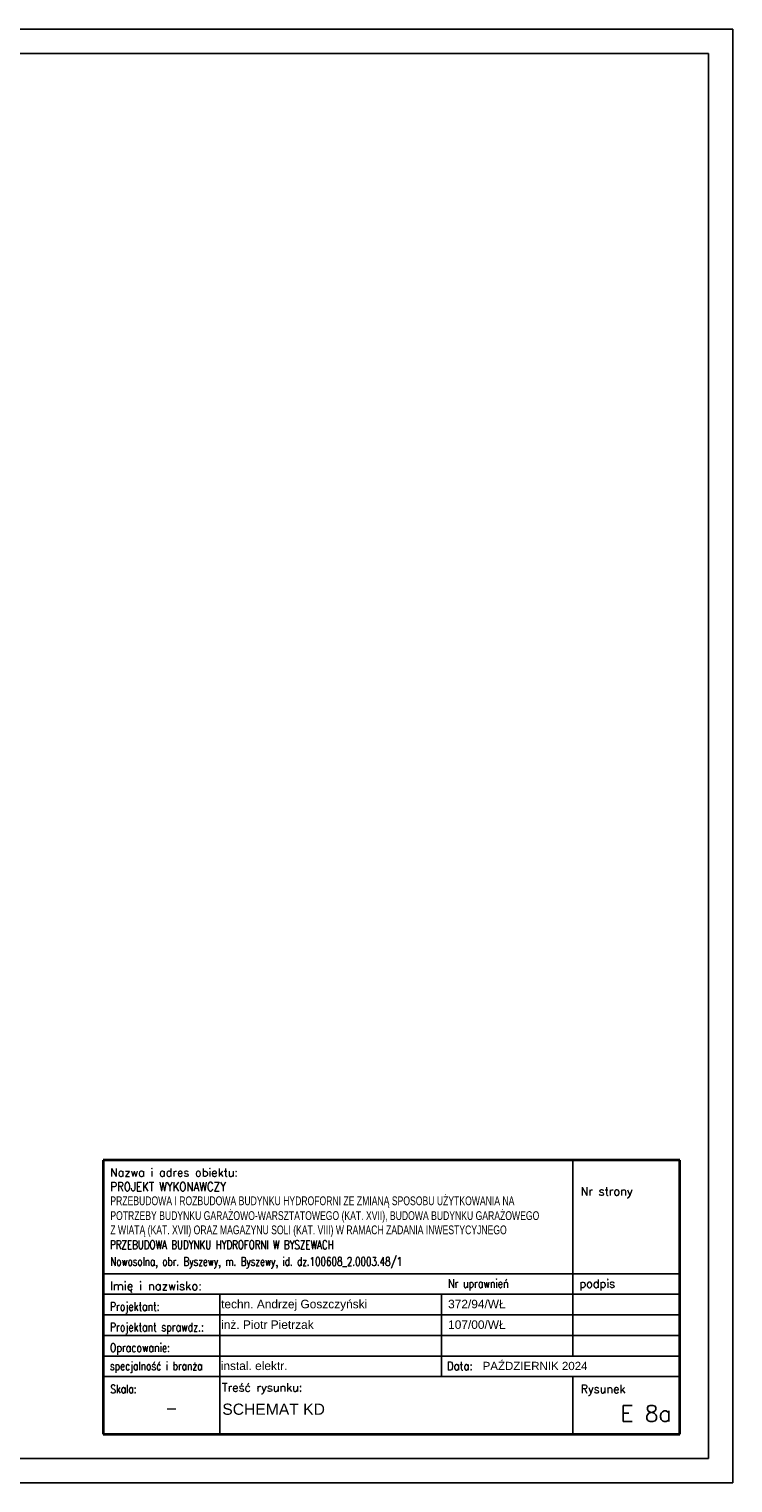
# Model space of a CAD drawing. Header units: millimetres. Extents: x 7291 to 11491, y 1265 to 4235.
# Tile 2 of 2: x 10054 to 11491, y 1265 to 4235. Entities that reach past the tile are written whole.
import ezdxf
from ezdxf.enums import TextEntityAlignment as Align

# ---------------------------------------------------------------- set-up
doc = ezdxf.new("R2010")
doc.units = ezdxf.units.MM
doc.layers.add('A-tabelka', color=253, linetype='Continuous')
doc.styles.add('ARIAL', font='arial.ttf', dxfattribs={"width": 0.9})
doc.styles.add('ROMANS', font='ROMANS.SHX', dxfattribs={"width": 0.8})
doc.styles.add('SIMPLEX', font='simplex.shx', dxfattribs={"width": 0.7, "height": 17})
doc.styles.get("Standard").update_dxf_attribs({"font": 'arial.ttf'})

# ---------------------------------------------------------------- blocks, each defined once
blk = doc.blocks.new('Tabela_A+SPR_ADT')
at = {"color": 5, "lineweight": 35}
for p, q in [((0, 611.7), (-1286.3, 611.7)), ((-1286.3, 611.7), (-1286.3, 0)), ((0, 0), (0, 611.7)), ((-1286.3, 0), (0, 0))]:
    blk.add_line(p, q, dxfattribs=at)
for p, q in [((-238.9, 611.7), (-238.9, 358.3)), ((-1286.3, 358.3), (0, 358.3)), ((-238.9, 174.6), (-238.9, 358.3)), ((-1286.3, 312.4), (0, 312.4)), ((-1026.1, 128.6), (-1026.1, 312.4)), ((-531.9, 128.6), (-531.9, 312.4)), ((-1286.3, 266.4), (0, 266.4)), ((-1286.3, 220.5), (0, 220.5)), ((-1286.3, 174.6), (-422.6, 174.6)), ((-422.6, 174.6), (0, 174.6)), ((-1286.3, 128.6), (0, 128.6)), ((-1026.1, 0), (-1026.1, 128.6)), ((-238.9, 128.6), (-238.9, 0))]:
    blk.add_line(p, q)
at = {"color": 7, "linetype": 'Continuous', "style": 'ROMANS'}
blk.add_text('Nazwa i adres obiektu:', height=18.375, dxfattribs=at).set_placement((-1271.4, 574.9))
at = {"color": 7, "style": 'ROMANS'}
for s, height, p in [('Nr strony', 18.38, (-221.4, 533)), ('Imię i nazwisko:', 19, (-1271.4, 321.6)), ('podpis', 18.38, (-224, 327.1)), ('Treść rysunku:', 18.375, (-1021.5, 95.4)), ('Rysunek', 18.38, (-221.4, 91.9))]:
    blk.add_text(s, height=height, dxfattribs=at).set_placement(p)
for s, height, width, p in [('Nr uprawnień', 19, 0.8, (-517, 327.1)), ('Projektant:', 19, 0.8, (-1271.4, 275.6)), ('Projektant sprawdz.:', 19, 0.8, (-1271.4, 229.7)), ('Opracowanie:', 19, 0.8, (-1271.4, 183.8)), ('specjalność i branża', 18.375, 0.8, (-1271.4, 143.3)), ('Data:', 18.38, 0.9, (-519.6, 143.3)), ('Skala:', 18.38, 0.8, (-1270.5, 91.9))]:
    blk.add_text(s, height=height, dxfattribs=dict(at, width=width)).set_placement(p)
at = {"color": 7, "style": 'ROMANS', "width": 0.85, "flags": 4}
blk.add_attdef('NAZWA', text='', height=22, dxfattribs=at).set_placement((-1270.5, 529.4), align=Align.TOP_LEFT)
at = {"color": 7, "style": 'ROMANS'}
for tag, p, height, width, flags in [('OBIEKT_1', (-1270.5, 471.1), 22, 0.72, 4), ('ADRES_2', (-1270.5, 376.1), 19, 0.75, 4), ('PROJEKTANT_ARCHITEKTURY', (-1023.3, 281.1), 19, 0.85, 8), ('UPR_1', (-517, 281.1), 19, 0.85, 4), ('PROJEKTANT_SPRAWDZAJACY', (-1023.3, 235.2), 19, 0.85, 8), ('UPR_2', (-517, 235.2), 19, 0.85, 4), ('OPRACOWANIE', (-1023.3, 189.3), 19, 0.7, 4), ('UPR_3', (-517, 189.3), 19, 0.85, 4), ('BRANŻA', (-1024.2, 143.3), 19, 0.9, 4)]:
    blk.add_attdef(tag, p, '', height=height, dxfattribs=dict(at, width=width, flags=flags))
at = {"color": 7, "style": 'ROMANS', "flags": 4}
blk.add_attdef('NR_STR', text='', height=36, dxfattribs=at).set_placement((-19.5, 469.3), align=Align.RIGHT)
at = {"style": 'ROMANS', "width": 0.72, "flags": 4}
blk.add_attdef('OBIEKT_2', (-1270.5, 438.3), '', height=21.8, dxfattribs=at)
at = {"width": 0.72, "flags": 4}
blk.add_attdef('OBIEKT_3', (-1270.5, 405.5), '', height=21.8, dxfattribs=at)
at = {"color": 7, "lineweight": 35, "style": 'ROMANS', "width": 0.9, "flags": 4}
blk.add_attdef('DATA', (-440, 143.3), '', height=18.4, dxfattribs=at)
at = {"color": 5, "lineweight": 35, "style": 'ROMANS', "flags": 4}
blk.add_attdef('SKALA', text='', height=25, dxfattribs=at).set_placement((-1133.9, 58.5), align=Align.MIDDLE_CENTER)
at = {"color": 5, "lineweight": 35, "style": 'ROMANS', "width": 0.85, "flags": 4}
for tag, p in [('TEMAT', (-1024.2, 58)), ('TEMAT2', (-1024.2, 19.9))]:
    blk.add_attdef(tag, p, '', height=25, dxfattribs=at)
at = {"color": 5, "lineweight": 35, "style": 'ROMANS', "flags": 4}
blk.add_attdef('NR', text='', height=36, dxfattribs=at).set_placement((-18.4, 28.2), align=Align.RIGHT)

msp = doc.modelspace()

# ---------------------------------------------------------------- linework, layer by layer
for p, q in [((7291.3, 4234.8), (11491.3, 4234.8)), ((11491.3, 4234.8), (11491.3, 1264.8)), ((7541.3, 4184.8), (11441.3, 4184.8)), ((11441.3, 4184.8), (11441.3, 1314.8)), ((7541.3, 1314.8), (11441.3, 1314.8)), ((7291.3, 1264.8), (11491.3, 1264.8))]:
    msp.add_line(p, q)

# ---------------------------------------------------------------- block references
at = {"layer": 'A-tabelka', "lineweight": 60}
ref = msp.add_blockref('Tabela_A+SPR_ADT', (11382.9, 1364.2), dxfattribs=dict(at, xscale=0.9155413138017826, yscale=0.9155413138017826, zscale=0.9155413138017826))
ref.add_attrib('OBIEKT_1', 'PRZEBUDOWA I ROZBUDOWA BUDYNKU HYDROFORNI ZE ZMIANĄ SPOSOBU UŻYTKOWANIA NA', (10219.7, 1832.2), dxfattribs={"layer": '0', "color": 7, "lineweight": 30, "height": 18, "style": 'ARIAL', "width": 0.7})
ref.add_attrib('NR', 'E 8a', dxfattribs={"layer": '0', "color": 5, "lineweight": 35, "height": 32.96, "style": 'ROMANS'}).set_placement((11366.1, 1390), align=Align.RIGHT)
ref.add_attrib('UPR_1', '372/94/WŁ', (10909.6, 1621.6), dxfattribs={"layer": '0', "color": 7, "height": 17.4, "style": 'ARIAL'})
ref.add_attrib('DATA', 'PAŹDZIERNIK 2024', (10980.1, 1495.4), dxfattribs={"layer": '0', "color": 7, "lineweight": 35, "height": 16.823, "style": 'ARIAL'})
ref.add_attrib('TEMAT', 'SCHEMAT KD', (10448.4, 1404), dxfattribs={"layer": '0', "color": 5, "lineweight": 35, "height": 22.89, "style": 'ARIAL'})
ref.add_attrib('TEMAT2', 'PRZEBUDOWA BUDYNKU HYDROFORNI W BYSZEWACH', (10219.2, 1742.4), dxfattribs={"layer": '0', "color": 5, "lineweight": 30, "height": 18, "style": 'SIMPLEX', "width": 0.72})
ref.add_attrib('NAZWA', 'PROJEKT WYKONAWCZY', dxfattribs={"layer": '0', "color": 7, "height": 18, "style": 'ROMANS', "width": 0.85}).set_placement((10219.7, 1879.1), align=Align.TOP_LEFT)
ref.add_attrib('ADRES_1', 'Z WIATĄ (KAT. XVII) ORAZ MAGAZYNU SOLI (KAT. VIII) W RAMACH ZADANIA INWESTYCYJNEGO ', (10219.7, 1772.8), dxfattribs={"layer": '0', "color": 7, "lineweight": 30, "height": 18, "style": 'ARIAL', "width": 0.7})
ref.add_attrib('ADRES_2', 'Nowosolna, obr. Byszewy, m. Byszewy, id. dz.100608_2.0003.48/1', (10219.7, 1708.5), dxfattribs={"layer": '0', "color": 7, "height": 17.395, "style": 'ROMANS', "width": 0.75})
ref.add_attrib('BRANŻA', 'instal. elektr.', (10445.2, 1495.4), dxfattribs={"layer": '0', "color": 7, "height": 17.395, "style": 'ARIAL'})
ref.add_attrib('PROJEKTANT_ARCHITEKTURY', 'techn. Andrzej Goszczyński ', (10446, 1621.6), dxfattribs={"layer": '0', "color": 7, "height": 17.395, "style": 'ARIAL'})
ref.add_attrib('SKALA', '-', dxfattribs={"layer": '0', "color": 5, "lineweight": 35, "height": 22.9, "style": 'ROMANS'}).set_placement((10344.8, 1417.8), align=Align.MIDDLE_CENTER)
ref.add_attrib('PROJEKTANT_SPRAWDZAJACY', 'inż. Piotr Pietrzak', (10446, 1579.5), dxfattribs={"layer": '0', "color": 7, "height": 17.395, "style": 'ARIAL'})
ref.add_attrib('UPR_2', '107/00/WŁ', (10909.6, 1579.5), dxfattribs={"layer": '0', "color": 7, "height": 17.4, "style": 'ARIAL'})
ref.add_attrib('OBIEKT_2', 'POTRZEBY BUDYNKU GARAŻOWO-WARSZTATOWEGO (KAT. XVII), BUDOWA BUDYNKU GARAŻOWEGO', (10219.7, 1801.9), dxfattribs={"layer": '0', "color": 7, "lineweight": 30, "height": 18, "style": 'ARIAL', "width": 0.7})

doc.saveas('drawing.dxf')
